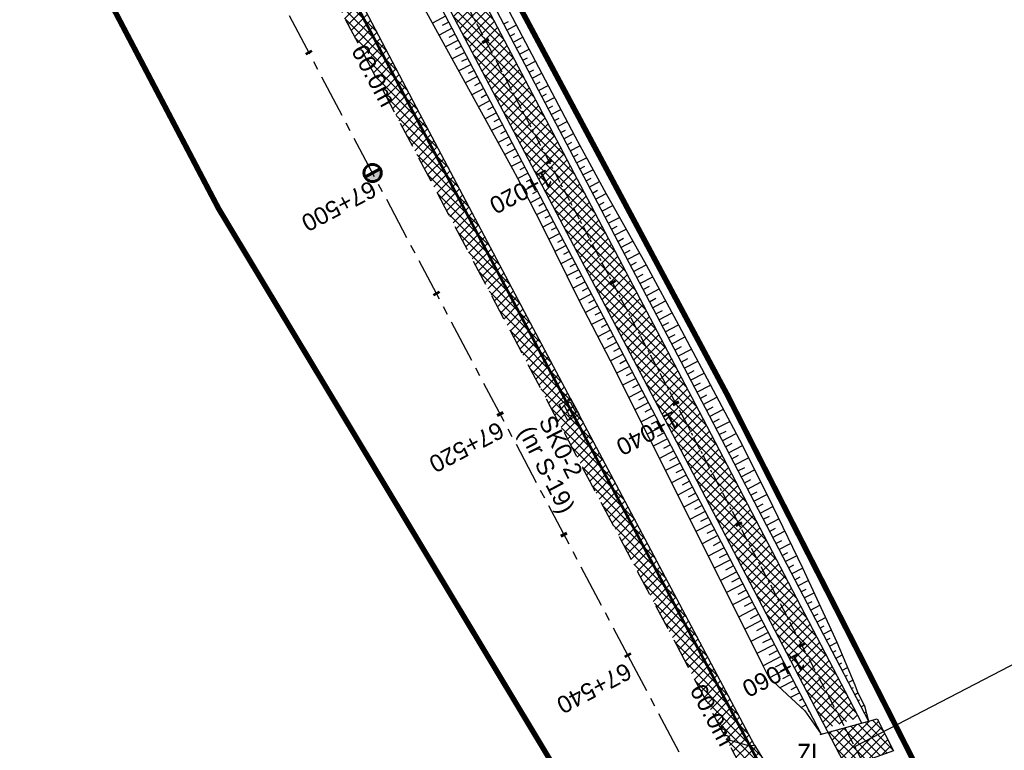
# Model space of a CAD drawing. Header units: metres. Extents: x 7529682 to 7533711, y 5721186 to 5727842.
# Tile 89 of 112: x 7530156 to 7530228, y 5726853 to 5726907. Entities that reach past the tile are written whole.
import ezdxf

# ---------------------------------------------------------------- set-up
doc = ezdxf.new("R2010")
doc.units = ezdxf.units.M
for name, pattern in [('817-dzialki-09-05-04$0$HIDDEN', [0.375, 0.25, -0.125]), ('CENTER', [50.8, 31.75, -6.35, 6.35, -6.35]), ('HIDDEN', [9.525, 6.35, -3.175])]:
    doc.linetypes.add(name, pattern=pattern)
for name, color, linetype in [('C-DROGI-SYTUACJA-ETYKIETY', 7, 'Continuous'), ('D-hatch-pobocza', 131, 'Continuous'), ('D-hatch-zjazdy-BA', 244, 'Continuous'), ('D-hatch-zjazdy-kruszywo', 111, 'Continuous'), ('D-pobocza', 7, 'Continuous'), ('D-skarpa', 7, 'Continuous'), ('D-skarpa-kreskowanie', 7, 'Continuous')]:
    doc.layers.add(name, color=color, linetype=linetype)
doc.layers.add('D-hatch-ciag-pieszo-rowerowy', color=7, linetype='Continuous', lineweight=13, true_color=0xff9f80)
doc.layers.add('D-LR-etap-III', color=7, linetype='817-dzialki-09-05-04$0$HIDDEN', lineweight=50, true_color=0xff1aff)
for name, color, linetype, lineweight in [('D-krawędzie', 7, 'Continuous', 30), ('D-obrzeża', 7, 'Continuous', 30), ('D-oś', 10, 'CENTER', 30), ('D-zjazdy', 7, 'Continuous', 30), ('D-zjazdy-opis', 7, 'Continuous', 30), ('Sieci-T-kanal technologiczny', 4, 'kt kanał technologiczny', 30)]:
    doc.layers.add(name, color=color, linetype=linetype, lineweight=lineweight)
for name, color, linetype, true_color in [('D-opis-KT-dlugosci', 7, 'Continuous', 0xff8000), ('D-opis-KT-studnie', 7, 'Continuous', 0xff8000), ('poprzeczki', 7, 'Continuous', 0x0000c7)]:
    doc.layers.add(name, color=color, linetype=linetype, true_color=true_color)
doc.styles.add('2mm08', font='arial.ttf', dxfattribs={"width": 0.8})
doc.styles.add('ARIAL', font='arial.ttf', dxfattribs={"height": 1})
doc.styles.get("Standard").update_dxf_attribs({"font": 'arial.ttf'})
doc.linetypes.add('kt kanał technologiczny', pattern='A,1,-0.8,["kt",Standard,S=0.5,R=0,X=-0.7,Y=-0.15],-0.3', length=2.1)
pattern_1 = [(45, (0.87658, 0.48407), (-0.33675960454, 0.33675960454), []), (135, (0.87658, 0.48407), (-0.33675960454, -0.33675960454), [])]
pattern_2 = [(45, (0, 0), (-0.33675960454, 0.33675960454), []), (135, (0, 0), (-0.33675960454, -0.33675960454), [])]

# ---------------------------------------------------------------- blocks, each defined once
blk = doc.blocks.new('kilometraz')
at = {"linetype": 'ByBlock', "lineweight": -2}
blk.add_hatch(color=0, dxfattribs=at).paths.add_polyline_path([(0, -0.28125, 0.41421356), (0.28125, 0, 0.41421356), (0, 0.28125)])
at = {"color": 0, "linetype": 'ByBlock', "lineweight": -2}
blk.add_line((0, 0.28125), (0, -0.28125), dxfattribs=at)
blk.add_circle((0, 0), 0.28125, dxfattribs=at)
blk = doc.blocks.new('AeccTickLine')
at = {"color": 0, "linetype": 'ByBlock', "lineweight": -2}
blk.add_line((0, 1), (0, -1), dxfattribs=at)
blk = doc.blocks.new('SKR2')
at = {"layer": 'Sieci-T-kanal technologiczny', "color": 2, "lineweight": 25}
for points in [[(0.028, -0.188), (0.958, -1.153), (0.282, -1.805), (-0.648, -0.84)], [(-0.038, -0.537), (0.607, -1.206), (0.233, -1.567), (-0.412, -0.898)]]:
    blk.add_lwpolyline(points, close=True, dxfattribs=at)
blk.add_lwpolyline([(-0.09, -1.232), (0.285, -0.872)], dxfattribs=at)

msp = doc.modelspace()

# ---------------------------------------------------------------- hatches: boundary and pattern name
at = {"layer": 'D-hatch-ciag-pieszo-rowerowy'}
h = msp.add_hatch(dxfattribs=at)
h.set_pattern_fill('ANSI37', color=256, scale=0.15, style=0)
h.set_pattern_definition(pattern_1)
h.paths.add_polyline_path([(7530123.559, 5727032.047), (7530121.363, 5727030.852), (7530132.878, 5727009.502), (7530158.916, 5726960.858), (7530182.683, 5726916.746), (7530203.558, 5726876.949), (7530215.075, 5726854.837), (7530217.477, 5726855.639), (7530205.774, 5726878.107), (7530184.89, 5726917.92), (7530161.118, 5726962.041), (7530135.081, 5727010.685)])
at = {"layer": 'D-hatch-pobocza'}
h = msp.add_hatch(dxfattribs=at)
h.set_pattern_fill('ANSI37', color=256, scale=0.15, style=0)
h.set_pattern_definition(pattern_2)
h.paths.add_polyline_path([(7530159.28, 5726948.82), (7530146.43, 5726973.35), (7530133.18, 5726997.96), (7530120.77, 5727021.75), (7530102.37, 5727056.4), (7530093.405, 5727074.093), (7530092.054, 5727072.892), (7530098.687, 5727060.362), (7530131.998, 5726997.21), (7530163.822, 5726937.097), (7530204.081, 5726861.013), (7530207.771, 5726854.047), (7530209.4, 5726853.58), (7530209.844, 5726853.622), (7530193.42, 5726884.56), (7530185.31, 5726899.91), (7530173.06, 5726923.22)])
at = {"layer": 'D-hatch-zjazdy-BA'}
h = msp.add_hatch(dxfattribs=at)
h.set_pattern_fill('ANSI37', color=256, scale=0.15, style=0)
h.set_pattern_definition(pattern_1)
h.paths.add_polyline_path([(7530218.819, 5726855.542), (7530215.223, 5726854.554), (7530216.575, 5726851.959), (7530220.029, 5726853.192)])
at = {"layer": 'D-hatch-zjazdy-kruszywo'}
h = msp.add_hatch(dxfattribs=at)
h.set_pattern_fill('ANSI37', color=256, scale=0.15, style=0)
h.set_pattern_definition(pattern_2)
h.paths.add_polyline_path([(7530209.844, 5726853.622), (7530209.4, 5726853.58), (7530207.771, 5726854.047), (7530211.151, 5726847.666), (7530212.464, 5726849.277)])

# ---------------------------------------------------------------- linework, layer by layer
at = {"layer": 'D-krawędzie', "linetype": 'HIDDEN', "ltscale": 0.3}
msp.add_lwpolyline([(7529737.465, 5727743.316), (7529742.213, 5727734.302), (7529762.326, 5727696.274), (7529777.785, 5727667.006), (7529799.322, 5727626.3), (7529822.193, 5727583.156), (7529846.924, 5727536.347), (7529864.752, 5727502.663), (7529900.459, 5727434.965), (7529935.352, 5727369.308), (7529971.476, 5727300.786), (7530006.702, 5727234.141), (7530044.198, 5727163.133), (7530082.89, 5727090.2), (7530098.687, 5727060.362), (7530131.998, 5726997.21), (7530163.822, 5726937.097), (7530204.081, 5726861.013), (7530247.82, 5726778.438)], dxfattribs=at)
at = {"layer": 'D-LR-etap-III', "ltscale": 10, "flags": 128}
msp.add_lwpolyline([(7531750.474, 5723895.103, 0.4, 0.4, 0), (7531750.505, 5723895.13, 0.4, 0.4, 0), (7531682.71, 5724022.92, 0.4, 0.4, 0), (7531619.177, 5724147.204, 0.4, 0.4, 0), (7531592.309, 5724198.489, 0.4, 0.4, 0), (7531553.264, 5724272.919, 0.4, 0.4, 0), (7531504.02, 5724366.79, 0.4, 0.4, 0), (7531482.09, 5724407.62, 0.4, 0.4, 0), (7531412.35, 5724541.183, 0.4, 0.4, 0), (7531388.464, 5724586.93, 0.4, 0.4, 0), (7531345.12, 5724669.94, 0.4, 0.4, 0), (7531127.66, 5725081.67, 0.4, 0.4, 0), (7531059.253, 5725211.041, 0.4, 0.4, 0), (7531008.007, 5725307.954, 0.4, 0.4, 0), (7530964.182, 5725390.836, 0.4, 0.4, 0), (7530914.557, 5725484.684, 0.4, 0.4, 0), (7530865.243, 5725577.494, 0.4, 0.4, 0), (7530840.085, 5725624.059, 0.4, 0.4, 0), (7530802.56, 5725694.925, 0.4, 0.4, 0), (7530755.54, 5725787.51, 0.4, 0.4, 0), (7530708.718, 5725876.303, 0.4, 0.4, 0), (7530695.12, 5725902.09, 0.4, 0.4, 0), (7530642.914, 5726001.078, 0.4, 0.4, 0), (7530634.935, 5726016.147, 0.4, 0.4, 0), (7530610.82, 5726061.93, 0.4, 0.4, 0), (7530610.82, 5726061.93, 0.4, 0.4, 0), (7530607.21, 5726063.51, 0.4, 0.4, 0), (7530597.42, 5726080.68, 0.4, 0.4, 0), (7530591.16, 5726088.44, 0.4, 0.4, 0), (7530581.28, 5726107.21, 0.4, 0.4, 0), (7530571.29, 5726130.56, 0.4, 0.4, 0), (7530549.555, 5726171.527, 0.4, 0.4, 0), (7530531.014, 5726206.474, 0.4, 0.4, 0), (7530516.461, 5726236.017, 0.4, 0.4, 0), (7530500.799, 5726266.141, 0.4, 0.4, 0), (7530491.35, 5726283.94, 0.4, 0.4, 0), (7530482.4, 5726303.41, 0.4, 0.4, 0), (7530482.4, 5726303.41, 0.4, 0.4, 0), (7530450.41, 5726357.28, 0.4, 0.4, 0), (7530397.759, 5726458.5, 0.4, 0.4, 0), (7530334.708, 5726583.665, 0.4, 0.4, 0), (7530303.939, 5726645.168, 0.4, 0.4, 0), (7530300.51, 5726651.778, 0.4, 0.4, 0), (7530289.214, 5726671.967, 0.4, 0.4, 0), (7530281.54, 5726685.57, 0.4, 0.4, 0), (7530261.371, 5726724.163, 0.4, 0.4, 0), (7530254.03, 5726738.21, 0.4, 0.4, 0), (7530197.22, 5726845.06, 0.4, 0.4, 0), (7530194.71, 5726849.15, 0.4, 0.4, 0), (7530195.92, 5726850.75, 0.4, 0.4, 0), (7530170.547, 5726892.961, 0.4, 0.4, 0), (7530143.175, 5726945.066, 0.4, 0.4, 0), (7530105.06, 5727018.32, 0.4, 0.4, 0), (7530100.06, 5727027.16, 0.4, 0.4, 0), (7530062.319, 5727099.625, 0.4, 0.4, 0), (7530015.379, 5727189.42, 0.4, 0.4, 0), (7529983.208, 5727250.207, 0.4, 0.4, 0), (7529953.284, 5727306.747, 0.4, 0.4, 0), (7529900.671, 5727406.159, 0.4, 0.4, 0), (7529890.63, 5727425.131, 0.4, 0.4, 0), (7529875.155, 5727454.426, 0.4, 0.4, 0), (7529857.56, 5727487.787, 0.4, 0.4, 0), (7529835.194, 5727530.193, 0.4, 0.4, 0), (7529811.741, 5727574.662, 0.4, 0.4, 0), (7529792.102, 5727611.923, 0.4, 0.4, 0), (7529768.066, 5727657.47, 0.4, 0.4, 0), (7529755.211, 5727682.131, 0.4, 0.4, 0), (7529753.31, 5727681.13, 0.4, 0.4, 0), (7529739.21, 5727707.77, 0.4, 0.4, 0), (7529735.395, 5727711.252, 0.4, 0.4, 0), (7529725.42, 5727730.2, 0.4, 0.4, 0), (7529723.55, 5727729.88, 0.4, 0.4, 0), (7529695.567, 5727782.932, 0.4, 0.4, 0), (7529717.68, 5727794.024, 0.4, 0.4, 0), (7529736.275, 5727758.647, 0.4, 0.4, 0), (7529736.275, 5727758.647, 0.4, 0.4, 0), (7529744.511, 5727750.406, 0.4, 0.4, 0), (7529744.511, 5727750.406, 0.4, 0.4, 0), (7529750.283, 5727738.55, 0.4, 0.4, 0), (7529777.109, 5727687.569, 0.4, 0.4, 0), (7529796.515, 5727651.33, 0.4, 0.4, 0), (7529814.938, 5727616.793, 0.4, 0.4, 0), (7529839.007, 5727572.304, 0.4, 0.4, 0), (7529860.618, 5727532.509, 0.4, 0.4, 0), (7529882.349, 5727491.504, 0.4, 0.4, 0), (7529904.865, 5727449.096, 0.4, 0.4, 0), (7529920.747, 5727418.885, 0.4, 0.4, 0), (7529946.677, 5727368.547, 0.4, 0.4, 0), (7529972.025, 5727320.573, 0.4, 0.4, 0), (7529987.74, 5727290.153, 0.4, 0.4, 0), (7529996.497, 5727273.662, 0.4, 0.4, 0), (7530017.541, 5727234.203, 0.4, 0.4, 0), (7530033.054, 5727204.864, 0.4, 0.4, 0), (7530051.623, 5727170.223, 0.4, 0.4, 0), (7530069.277, 5727137.016, 0.4, 0.4, 0), (7530089.385, 5727097.534, 0.4, 0.4, 0), (7530109.713, 5727060.747, 0.4, 0.4, 0), (7530136.77, 5727011.64, 0.4, 0.4, 0), (7530162.447, 5726962.744, 0.4, 0.4, 0), (7530187.674, 5726916.992, 0.4, 0.4, 0), (7530207.821, 5726879.335, 0.4, 0.4, 0), (7530230.626, 5726834.519, 0.4, 0.4, 0), (7530262.288, 5726776.618, 0.4, 0.4, 0), (7530277.51, 5726760.213, 0.4, 0.4, 0), (7530286.037, 5726744.107, 0.4, 0.4, 0), (7530288.097, 5726735.884, 0.4, 0.4, 0), (7530290.394, 5726725.047, 0.4, 0.4, 0), (7530296.177, 5726713.583, 0.4, 0.4, 0), (7530302.726, 5726701.182, 0.4, 0.4, 0), (7530325.685, 5726657.466, 0.4, 0.4, 0), (7530343.244, 5726623.649, 0.4, 0.4, 0), (7530360.23, 5726591.747, 0.4, 0.4, 0), (7530383.209, 5726548.059, 0.4, 0.4, 0), (7530406.018, 5726503.606, 0.4, 0.4, 0), (7530427.465, 5726462.62, 0.4, 0.4, 0), (7530447.928, 5726424.388, 0.4, 0.4, 0), (7530471.127, 5726379.921, 0.4, 0.4, 0), (7530490.501, 5726343.033, 0.4, 0.4, 0), (7530509.499, 5726306.733, 0.4, 0.4, 0), (7530529.89, 5726267.244, 0.4, 0.4, 0), (7530543.852, 5726238.99, 0.4, 0.4, 0), (7530554.809, 5726218.944, 0.4, 0.4, 0), (7530559.027, 5726212.223, 0.4, 0.4, 0), (7530563.061, 5726206.41, 0.4, 0.4, 0), (7530566.934, 5726200.464, 0.4, 0.4, 0), (7530569.771, 5726194.902, 0.4, 0.4, 0), (7530571.473, 5726191.282, 0.4, 0.4, 0), (7530572.839, 5726188.025, 0.4, 0.4, 0), (7530575.295, 5726182.035, 0.4, 0.4, 0), (7530579.737, 5726173.306, 0.4, 0.4, 0), (7530583.3, 5726167.41, 0.4, 0.4, 0), (7530593.4, 5726163.33, 0.4, 0.4, 0), (7530598.618, 5726155.264, 0.4, 0.4, 0), (7530608.258, 5726140.497, 0.4, 0.4, 0), (7530603.27, 5726136.83, 0.4, 0.4, 0), (7530606.53, 5726131.84, 0.4, 0.4, 0), (7530604.239, 5726124.217, 0.4, 0.4, 0), (7530605.847, 5726121.63, 0.4, 0.4, 0), (7530608.972, 5726116.164, 0.4, 0.4, 0), (7530618.114, 5726097.791, 0.4, 0.4, 0), (7530651.213, 5726034.96, 0.4, 0.4, 0), (7530670.244, 5725998.611, 0.4, 0.4, 0), (7530698.075, 5725945.953, 0.4, 0.4, 0), (7530716.506, 5725911.305, 0.4, 0.4, 0), (7530735.223, 5725875.667, 0.4, 0.4, 0), (7530752.504, 5725842.155, 0.4, 0.4, 0), (7530778.311, 5725793.501, 0.4, 0.4, 0), (7530797.5, 5725756.382, 0.4, 0.4, 0), (7530812.519, 5725728.289, 0.4, 0.4, 0), (7530820.039, 5725713.16, 0.4, 0.4, 0), (7530822.422, 5725710.194, 0.4, 0.4, 0), (7530833.155, 5725688.801, 0.4, 0.4, 0), (7530849.629, 5725656.159, 0.4, 0.4, 0), (7530867.983, 5725621.964, 0.4, 0.4, 0), (7530872.63, 5725612.888, 0.4, 0.4, 0), (7530880.354, 5725597.595, 0.4, 0.4, 0), (7530883.839, 5725593.389, 0.4, 0.4, 0), (7530891.782, 5725587.763, 0.4, 0.4, 0), (7530895.039, 5725584.281, 0.4, 0.4, 0), (7530897.034, 5725580.941, 0.4, 0.4, 0), (7530900.952, 5725579.946, 0.4, 0.4, 0), (7530904.81, 5725571.977, 0.4, 0.4, 0), (7530903.682, 5725568.566, 0.4, 0.4, 0), (7530908.901, 5725558.845, 0.4, 0.4, 0), (7530910.252, 5725545.672, 0.4, 0.4, 0), (7530912.873, 5725538.646, 0.4, 0.4, 0), (7530945.278, 5725478.464, 0.4, 0.4, 0), (7530959.692, 5725450.246, 0.4, 0.4, 0), (7531002.827, 5725368.192, 0.4, 0.4, 0), (7531044.704, 5725290.314, 0.4, 0.4, 0), (7531064.099, 5725253.213, 0.4, 0.4, 0), (7531083.01, 5725216.678, 0.4, 0.4, 0), (7531113.013, 5725158.466, 0.4, 0.4, 0), (7531137.364, 5725113.071, 0.4, 0.4, 0), (7531150.831, 5725086.712, 0.4, 0.4, 0), (7531159.746, 5725076.641, 0.4, 0.4, 0), (7531166.31, 5725074.58, 0.4, 0.4, 0), (7531172.29, 5725062.58, 0.4, 0.4, 0), (7531170.59, 5725055.606, 0.4, 0.4, 0), (7531173.733, 5725044.081, 0.4, 0.4, 0), (7531215.342, 5724964.86, 0.4, 0.4, 0), (7531238.054, 5724921.685, 0.4, 0.4, 0), (7531262.39, 5724875.283, 0.4, 0.4, 0), (7531295.587, 5724811.266, 0.4, 0.4, 0), (7531348.488, 5724712.363, 0.4, 0.4, 0), (7531363.741, 5724682.684, 0.4, 0.4, 0), (7531366.987, 5724675.865, 0.4, 0.4, 0), (7531382.541, 5724646.111, 0.4, 0.4, 0), (7531401.299, 5724610.875, 0.4, 0.4, 0), (7531428.965, 5724558.862, 0.4, 0.4, 0), (7531449.111, 5724520.398, 0.4, 0.4, 0), (7531477.293, 5724465.831, 0.4, 0.4, 0), (7531500.996, 5724421.113, 0.4, 0.4, 0), (7531512.122, 5724400.549, 0.4, 0.4, 0), (7531513.782, 5724396.757, 0.4, 0.4, 0), (7531526.32, 5724379.39, 0.4, 0.4, 0), (7531566.784, 5724302.736, 0.4, 0.4, 0), (7531612.277, 5724225.61, 0.4, 0.4, 0), (7531620.493, 5724210.548, 0.4, 0.4, 0), (7531631.578, 5724196.258, 0.4, 0.4, 0), (7531653.484, 5724152.434, 0.4, 0.4, 0), (7531661.151, 5724128.494, 0.4, 0.4, 0), (7531673.881, 5724101.186, 0.4, 0.4, 0), (7531684.691, 5724081.184, 0.4, 0.4, 0), (7531699.212, 5724051.17, 0.4, 0.4, 0), (7531704.034, 5724040.584, 0.4, 0.4, 0), (7531704.034, 5724040.584, 0.4, 0.4, 0), (7531703.913, 5724037.17, 0.4, 0.4, 0), (7531736.42, 5723969.232, 0.4, 0.4, 0), (7531738.285, 5723967.699, 0.4, 0.4, 0), (7531742.181, 5723962.346, 0.4, 0.4, 0), (7531744.286, 5723958.616, 0.4, 0.4, 0), (7531755.393, 5723944.193, 0.4, 0.4, 0), (7531758.69, 5723936.76, 0.4, 0.4, 0), (7531780.08, 5723929.25, 0.4, 0.4, 0), (7531792.612, 5723906.338, 0.4, 0.4, 0), (7531792.612, 5723906.338, 0.4, 0.4, 0), (7531756.962, 5723883.055, 0.4, 0.4, 0), (7531750.46, 5723895.13, 0.4, 0.4, 0), (7531750.46, 5723895.13, 0, 0, 0)], format="xyseb", dxfattribs=at)
at = {"layer": 'D-obrzeża'}
for points in [[(7530226.804, 5726832.32), (7530203.558, 5726876.949), (7530182.683, 5726916.746), (7530158.916, 5726960.858), (7530132.878, 5727009.502), (7530118.344, 5727036.45), (7530087.65, 5727092.412), (7530086.699, 5727094.242), (7530065.478, 5727135.027), (7530047.847, 5727168.299), (7530029.507, 5727202.986), (7530013.813, 5727232.534), (7529993.681, 5727270.865)], [(7530217.689, 5726855.232), (7530205.774, 5726878.107), (7530184.89, 5726917.92), (7530161.118, 5726962.041), (7530135.081, 5727010.685), (7530120.54, 5727037.644), (7530099.718, 5727075.608)]]:
    msp.add_lwpolyline(points, dxfattribs=at)
at = {"layer": 'D-oś', "ltscale": 0.1}
msp.add_lwpolyline([(7530244.732, 5726776.79), (7530200.988, 5726859.376), (7530160.728, 5726935.459), (7530128.903, 5726995.575), (7530095.593, 5727058.727), (7530079.798, 5727088.56), (7530041.105, 5727161.496), (7530003.607, 5727232.506), (7529968.381, 5727299.153), (7529932.259, 5727367.671), (7529897.365, 5727433.327), (7529861.657, 5727501.028), (7529843.829, 5727534.712), (7529819.1, 5727581.518), (7529796.228, 5727624.663), (7529774.69, 5727665.371), (7529759.232, 5727694.637), (7529739.12, 5727732.663), (7529700.238, 5727806.043)], dxfattribs=at)
at = {"layer": 'D-oś', "ltscale": 0.03}
msp.add_lwpolyline([(7529994.785, 5727271.452), (7530014.919, 5727233.118), (7530030.611, 5727203.571), (7530048.952, 5727168.884), (7530066.584, 5727135.609), (7530088.792, 5727092.929), (7530119.442, 5727037.047), (7530133.98, 5727010.094), (7530160.017, 5726961.45), (7530183.787, 5726917.333), (7530204.666, 5726877.528), (7530227.909, 5726832.904)], dxfattribs=at)
at = {"layer": 'D-pobocza'}
for points in [[(7529998.605, 5727267.942), (7530016.466, 5727233.935), (7530032.157, 5727204.391), (7530050.498, 5727169.703), (7530068.134, 5727136.422), (7530090.335, 5727093.754), (7530120.98, 5727037.883), (7530135.521, 5727010.922), (7530161.559, 5726962.278), (7530185.332, 5726918.154), (7530206.217, 5726878.339), (7530218.182, 5726855.367)], [(7529995.8, 5727265.757), (7530013.371, 5727232.301), (7530029.065, 5727202.752), (7530047.405, 5727168.065), (7530065.035, 5727134.795), (7530087.248, 5727092.104), (7530117.905, 5727036.211), (7530132.438, 5727009.265), (7530158.475, 5726960.622), (7530182.241, 5726916.511), (7530203.115, 5726876.718), (7530214.73, 5726854.418)], [(7530209.844, 5726853.622), (7530193.42, 5726884.56), (7530185.31, 5726899.91), (7530173.06, 5726923.22), (7530159.28, 5726948.82), (7530146.43, 5726973.35), (7530133.18, 5726997.96), (7530120.77, 5727021.75), (7530102.37, 5727056.4), (7530093.405, 5727074.093)]]:
    msp.add_lwpolyline(points, dxfattribs=at)
at = {"layer": 'D-skarpa', "linetype": 'Continuous'}
for points in [[(7530187.726, 5726915.281), (7530196.661, 5726898.274), (7530197.03, 5726897.576), (7530197.874, 5726896.008), (7530198.969, 5726894.032), (7530199.44, 5726893.194), (7530201.894, 5726888.835), (7530204.266, 5726884.433), (7530207.22, 5726878.868), (7530208.95, 5726875.588), (7530211.166, 5726871.106), (7530213.349, 5726866.605), (7530215.465, 5726862.07), (7530215.875, 5726861.169), (7530217.183, 5726858.032), (7530217.286, 5726857.774), (7530217.415, 5726857.448), (7530217.896, 5726856.489), (7530218.182, 5726855.367)], [(7530185.249, 5726908.335), (7530190.07, 5726899.571), (7530192.089, 5726895.876), (7530192.464, 5726895.181), (7530193.294, 5726893.605), (7530194.315, 5726891.591), (7530196.967, 5726886.251), (7530199.259, 5726881.807), (7530202.092, 5726876.178), (7530203.741, 5726872.876), (7530210.446, 5726859.455), (7530210.89, 5726858.573), (7530213.531, 5726856.129), (7530213.531, 5726856.129), (7530213.531, 5726856.129), (7530214.73, 5726854.418)]]:
    msp.add_lwpolyline(points, dxfattribs=at)
at = {"layer": 'D-skarpa-kreskowanie', "linetype": 'Continuous'}
for p, q in [((7530187.194, 5726907.07, 107.361), (7530186.225, 5726906.561, 106.631)), ((7530187.659, 5726906.184, 107.348), (7530186.707, 5726905.685, 106.631)), ((7530187.426, 5726906.627, 107.355), (7530186.946, 5726906.375, 106.993)), ((7530191.448, 5726906.495, 107.459), (7530191.798, 5726906.679, 107.195)), ((7530191.68, 5726906.052, 107.453), (7530192.381, 5726906.42, 106.925)), ((7530187.891, 5726905.741, 107.342), (7530187.419, 5726905.494, 106.987)), ((7530191.912, 5726905.609, 107.446), (7530192.263, 5726905.794, 107.182)), ((7530192.145, 5726905.167, 107.44), (7530192.847, 5726905.535, 106.911)), ((7530188.123, 5726905.298, 107.335), (7530187.189, 5726904.808, 106.632)), ((7530188.355, 5726904.856, 107.329), (7530187.893, 5726904.613, 106.98)), ((7530192.377, 5726904.724, 107.433), (7530192.728, 5726904.908, 107.169)), ((7530192.609, 5726904.281, 107.427), (7530193.312, 5726904.65, 106.898)), ((7530188.588, 5726904.413, 107.322), (7530187.671, 5726903.932, 106.632)), ((7530188.82, 5726903.97, 107.316), (7530188.366, 5726903.732, 106.974)), ((7530192.841, 5726903.838, 107.42), (7530193.193, 5726904.023, 107.156)), ((7530189.052, 5726903.527, 107.31), (7530188.153, 5726903.056, 106.633)), ((7530193.074, 5726903.396, 107.414), (7530193.777, 5726903.764, 106.885)), ((7530189.517, 5726902.642, 107.297), (7530188.635, 5726902.179, 106.633)), ((7530189.284, 5726903.085, 107.303), (7530188.839, 5726902.851, 106.968)), ((7530193.306, 5726902.953, 107.408), (7530193.658, 5726903.137, 107.143)), ((7530193.538, 5726902.51, 107.401), (7530194.242, 5726902.879, 106.871)), ((7530189.981, 5726901.756, 107.284), (7530189.117, 5726901.303, 106.633)), ((7530189.749, 5726902.199, 107.29), (7530189.313, 5726901.97, 106.962)), ((7530193.77, 5726902.067, 107.395), (7530194.122, 5726902.252, 107.13)), ((7530194.003, 5726901.624, 107.388), (7530194.707, 5726901.994, 106.858)), ((7530190.213, 5726901.313, 107.277), (7530189.786, 5726901.089, 106.956)), ((7530194.235, 5726901.182, 107.382), (7530194.587, 5726901.366, 107.117)), ((7530194.467, 5726900.739, 107.375), (7530195.172, 5726901.109, 106.845)), ((7530190.446, 5726900.871, 107.271), (7530189.599, 5726900.427, 106.634)), ((7530190.678, 5726900.428, 107.265), (7530190.259, 5726900.208, 106.949)), ((7530194.699, 5726900.296, 107.369), (7530195.052, 5726900.481, 107.104)), ((7530190.91, 5726899.985, 107.258), (7530190.081, 5726899.55, 106.634)), ((7530194.932, 5726899.853, 107.363), (7530195.637, 5726900.223, 106.832)), ((7530195.164, 5726899.411, 107.356), (7530195.517, 5726899.596, 107.091)), ((7530191.375, 5726899.1, 107.245), (7530190.561, 5726898.673, 106.633)), ((7530191.143, 5726899.542, 107.252), (7530190.732, 5726899.327, 106.943)), ((7530195.396, 5726898.968, 107.35), (7530196.102, 5726899.338, 106.818)), ((7530191.839, 5726898.214, 107.232), (7530191.04, 5726897.795, 106.631)), ((7530191.607, 5726898.657, 107.239), (7530191.204, 5726898.445, 106.935)), ((7530195.628, 5726898.525, 107.343), (7530195.982, 5726898.71, 107.077)), ((7530195.861, 5726898.082, 107.337), (7530196.567, 5726898.453, 106.805)), ((7530192.072, 5726897.771, 107.226), (7530191.676, 5726897.564, 106.928)), ((7530196.093, 5726897.639, 107.331), (7530196.447, 5726897.825, 107.065)), ((7530196.325, 5726897.197, 107.326), (7530197.034, 5726897.569, 106.792)), ((7530192.304, 5726897.328, 107.22), (7530191.52, 5726896.917, 106.629)), ((7530192.536, 5726896.886, 107.213), (7530192.148, 5726896.682, 106.921)), ((7530196.557, 5726896.754, 107.323), (7530196.914, 5726896.941, 107.055)), ((7530192.768, 5726896.443, 107.207), (7530191.999, 5726896.04, 106.628)), ((7530193.001, 5726896, 107.201), (7530192.619, 5726895.8, 106.914)), ((7530196.79, 5726896.311, 107.321), (7530197.508, 5726896.688, 106.78)), ((7530197.022, 5726895.868, 107.319), (7530197.384, 5726896.058, 107.047)), ((7530193.233, 5726895.557, 107.196), (7530192.475, 5726895.16, 106.625)), ((7530197.254, 5726895.426, 107.319), (7530197.984, 5726895.809, 106.769)), ((7530193.697, 5726894.672, 107.191), (7530192.941, 5726894.275, 106.622)), ((7530193.465, 5726895.114, 107.193), (7530193.087, 5726894.916, 106.908)), ((7530197.487, 5726894.983, 107.322), (7530197.857, 5726895.177, 107.043)), ((7530197.719, 5726894.54, 107.325), (7530198.469, 5726894.934, 106.76)), ((7530193.93, 5726894.229, 107.189), (7530193.552, 5726894.031, 106.904)), ((7530197.951, 5726894.097, 107.328), (7530198.331, 5726894.297, 107.041)), ((7530198.183, 5726893.654, 107.33), (7530198.954, 5726894.059, 106.75)), ((7530194.162, 5726893.786, 107.189), (7530193.404, 5726893.388, 106.618)), ((7530194.394, 5726893.343, 107.192), (7530194.012, 5726893.143, 106.904)), ((7530198.416, 5726893.212, 107.336), (7530198.807, 5726893.417, 107.041)), ((7530198.648, 5726892.769, 107.341), (7530199.444, 5726893.187, 106.742)), ((7530194.626, 5726892.901, 107.195), (7530193.856, 5726892.497, 106.615)), ((7530194.859, 5726892.458, 107.198), (7530194.47, 5726892.254, 106.905)), ((7530198.88, 5726892.326, 107.347), (7530199.285, 5726892.538, 107.042)), ((7530195.091, 5726892.015, 107.2), (7530194.308, 5726891.605, 106.611)), ((7530199.112, 5726891.883, 107.353), (7530199.935, 5726892.315, 106.734)), ((7530199.345, 5726891.44, 107.358), (7530199.762, 5726891.66, 107.044)), ((7530195.555, 5726891.129, 107.212), (7530194.753, 5726890.709, 106.608)), ((7530195.323, 5726891.572, 107.206), (7530194.927, 5726891.364, 106.908)), ((7530199.577, 5726890.998, 107.364), (7530200.426, 5726891.443, 106.725)), ((7530196.02, 5726890.244, 107.223), (7530195.198, 5726889.813, 106.604)), ((7530195.788, 5726890.687, 107.217), (7530195.382, 5726890.474, 106.912)), ((7530199.809, 5726890.555, 107.37), (7530200.24, 5726890.781, 107.045)), ((7530200.041, 5726890.112, 107.375), (7530200.916, 5726890.571, 106.717)), ((7530196.252, 5726889.801, 107.229), (7530195.836, 5726889.583, 106.916)), ((7530200.274, 5726889.669, 107.381), (7530200.718, 5726889.902, 107.047)), ((7530200.506, 5726889.227, 107.387), (7530201.407, 5726889.699, 106.708)), ((7530196.484, 5726889.358, 107.234), (7530195.643, 5726888.917, 106.601)), ((7530196.717, 5726888.916, 107.24), (7530196.291, 5726888.692, 106.919)), ((7530200.738, 5726888.784, 107.392), (7530201.195, 5726889.024, 107.048)), ((7530200.97, 5726888.341, 107.398), (7530201.898, 5726888.827, 106.7)), ((7530196.949, 5726888.473, 107.246), (7530196.088, 5726888.021, 106.597)), ((7530201.203, 5726887.898, 107.404), (7530201.669, 5726888.143, 107.053)), ((7530197.414, 5726887.587, 107.257), (7530196.532, 5726887.125, 106.594)), ((7530197.181, 5726888.03, 107.251), (7530196.746, 5726887.802, 106.923)), ((7530201.435, 5726887.455, 107.409), (7530202.372, 5726887.947, 106.704)), ((7530197.878, 5726886.702, 107.268), (7530196.978, 5726886.229, 106.59)), ((7530197.646, 5726887.144, 107.262), (7530197.2, 5726886.911, 106.927)), ((7530201.667, 5726887.013, 107.415), (7530202.138, 5726887.26, 107.06)), ((7530201.899, 5726886.57, 107.421), (7530202.846, 5726887.067, 106.708)), ((7530198.11, 5726886.259, 107.274), (7530197.659, 5726886.022, 106.934)), ((7530202.132, 5726886.127, 107.426), (7530202.608, 5726886.377, 107.068)), ((7530202.364, 5726885.684, 107.432), (7530203.321, 5726886.186, 106.711)), ((7530198.343, 5726885.816, 107.279), (7530197.436, 5726885.341, 106.597)), ((7530198.575, 5726885.373, 107.285), (7530198.12, 5726885.135, 106.943)), ((7530202.596, 5726885.242, 107.437), (7530203.077, 5726885.494, 107.075)), ((7530202.828, 5726884.799, 107.443), (7530203.795, 5726885.306, 106.715)), ((7530198.807, 5726884.931, 107.291), (7530197.894, 5726884.452, 106.604)), ((7530199.039, 5726884.488, 107.296), (7530198.581, 5726884.248, 106.952)), ((7530203.061, 5726884.356, 107.449), (7530203.547, 5726884.611, 107.083)), ((7530199.272, 5726884.045, 107.302), (7530198.353, 5726883.563, 106.61)), ((7530203.293, 5726883.913, 107.454), (7530204.27, 5726884.425, 106.719)), ((7530203.525, 5726883.47, 107.46), (7530204.015, 5726883.727, 107.092)), ((7530199.736, 5726883.159, 107.313), (7530198.811, 5726882.674, 106.617)), ((7530199.504, 5726883.602, 107.308), (7530199.043, 5726883.36, 106.961)), ((7530203.758, 5726883.028, 107.466), (7530204.738, 5726883.542, 106.727)), ((7530200.201, 5726882.274, 107.325), (7530199.269, 5726881.785, 106.623)), ((7530199.968, 5726882.717, 107.319), (7530199.504, 5726882.473, 106.97)), ((7530203.99, 5726882.585, 107.471), (7530204.481, 5726882.843, 107.101)), ((7530204.222, 5726882.142, 107.477), (7530205.207, 5726882.659, 106.735)), ((7530200.433, 5726881.831, 107.33), (7530199.964, 5726881.585, 106.977)), ((7530204.454, 5726881.699, 107.483), (7530204.948, 5726881.958, 107.111)), ((7530204.687, 5726881.257, 107.488), (7530205.676, 5726881.776, 106.743)), ((7530200.665, 5726881.388, 107.336), (7530199.719, 5726880.892, 106.624)), ((7530200.897, 5726880.946, 107.341), (7530200.421, 5726880.695, 106.983)), ((7530204.919, 5726880.814, 107.494), (7530205.415, 5726881.074, 107.121)), ((7530205.151, 5726880.371, 107.5), (7530206.145, 5726880.892, 106.751)), ((7530201.13, 5726880.503, 107.347), (7530200.169, 5726879.999, 106.624)), ((7530205.383, 5726879.928, 107.505), (7530205.881, 5726880.189, 107.13)), ((7530201.594, 5726879.617, 107.358), (7530200.618, 5726879.105, 106.624)), ((7530201.362, 5726880.06, 107.353), (7530200.878, 5726879.806, 106.988)), ((7530205.616, 5726879.485, 107.511), (7530206.614, 5726880.009, 106.759)), ((7530202.059, 5726878.732, 107.37), (7530201.068, 5726878.212, 106.624)), ((7530201.826, 5726879.174, 107.364), (7530201.335, 5726878.917, 106.994)), ((7530205.848, 5726879.043, 107.516), (7530206.348, 5726879.305, 107.14)), ((7530206.08, 5726878.6, 107.522), (7530207.083, 5726879.126, 106.767)), ((7530202.291, 5726878.289, 107.375), (7530201.792, 5726878.027, 107)), ((7530206.312, 5726878.157, 107.528), (7530206.815, 5726878.419, 107.15)), ((7530206.543, 5726877.713, 107.533), (7530207.552, 5726878.239, 106.775)), ((7530202.523, 5726877.846, 107.381), (7530201.518, 5726877.319, 106.624)), ((7530202.756, 5726877.403, 107.387), (7530202.249, 5726877.138, 107.005)), ((7530206.774, 5726877.27, 107.539), (7530207.279, 5726877.533, 107.159)), ((7530207.005, 5726876.826, 107.545), (7530208.018, 5726877.354, 106.783)), ((7530202.988, 5726876.96, 107.392), (7530201.967, 5726876.425, 106.624)), ((7530203.219, 5726876.517, 107.398), (7530202.705, 5726876.249, 107.011)), ((7530207.236, 5726876.383, 107.55), (7530207.744, 5726876.647, 107.169)), ((7530203.45, 5726876.074, 107.404), (7530202.414, 5726875.534, 106.624)), ((7530207.467, 5726875.94, 107.556), (7530208.485, 5726876.47, 106.791)), ((7530203.912, 5726875.187, 107.415), (7530202.861, 5726874.639, 106.624)), ((7530203.681, 5726875.63, 107.409), (7530203.159, 5726875.359, 107.017)), ((7530207.698, 5726875.496, 107.562), (7530208.208, 5726875.762, 107.178)), ((7530207.929, 5726875.053, 107.567), (7530208.951, 5726875.585, 106.799)), ((7530204.143, 5726874.744, 107.421), (7530203.614, 5726874.468, 107.022)), ((7530208.16, 5726874.609, 107.573), (7530208.666, 5726874.873, 107.192)), ((7530208.391, 5726874.166, 107.579), (7530209.395, 5726874.689, 106.824)), ((7530204.374, 5726874.3, 107.426), (7530203.308, 5726873.744, 106.624)), ((7530204.605, 5726873.857, 107.432), (7530204.068, 5726873.577, 107.028)), ((7530208.622, 5726873.722, 107.584), (7530209.119, 5726873.981, 107.21)), ((7530208.853, 5726873.279, 107.59), (7530209.838, 5726873.792, 106.849)), ((7530204.836, 5726873.413, 107.438), (7530203.754, 5726872.85, 106.624)), ((7530205.067, 5726872.97, 107.443), (7530204.523, 5726872.686, 107.034)), ((7530209.084, 5726872.835, 107.595), (7530209.572, 5726873.09, 107.229)), ((7530209.315, 5726872.392, 107.601), (7530210.281, 5726872.895, 106.874)), ((7530205.298, 5726872.526, 107.449), (7530204.201, 5726871.955, 106.624)), ((7530209.546, 5726871.948, 107.607), (7530210.024, 5726872.198, 107.247)), ((7530205.76, 5726871.639, 107.46), (7530204.648, 5726871.06, 106.624)), ((7530205.529, 5726872.083, 107.454), (7530204.977, 5726871.795, 107.039)), ((7530209.776, 5726871.505, 107.612), (7530210.725, 5726871.999, 106.9)), ((7530206.222, 5726870.752, 107.471), (7530205.095, 5726870.166, 106.624)), ((7530205.991, 5726871.196, 107.466), (7530205.432, 5726870.904, 107.045)), ((7530210.007, 5726871.062, 107.618), (7530210.477, 5726871.306, 107.265)), ((7530210.238, 5726870.618, 107.624), (7530211.168, 5726871.102, 106.925)), ((7530206.453, 5726870.309, 107.477), (7530205.886, 5726870.014, 107.051)), ((7530210.469, 5726870.175, 107.629), (7530210.928, 5726870.413, 107.285)), ((7530210.7, 5726869.731, 107.635), (7530211.605, 5726870.202, 106.955)), ((7530206.684, 5726869.866, 107.483), (7530205.542, 5726869.271, 106.624)), ((7530206.915, 5726869.422, 107.488), (7530206.34, 5726869.123, 107.056)), ((7530210.931, 5726869.288, 107.641), (7530211.377, 5726869.52, 107.306)), ((7530211.162, 5726868.844, 107.646), (7530212.041, 5726869.302, 106.986)), ((7530207.146, 5726868.979, 107.494), (7530205.989, 5726868.376, 106.624)), ((7530211.393, 5726868.401, 107.652), (7530211.826, 5726868.626, 107.326)), ((7530207.608, 5726868.092, 107.505), (7530206.436, 5726867.482, 106.625)), ((7530207.377, 5726868.535, 107.5), (7530206.795, 5726868.232, 107.062)), ((7530211.624, 5726867.957, 107.658), (7530212.478, 5726868.402, 107.016)), ((7530208.07, 5726867.205, 107.517), (7530206.883, 5726866.587, 106.625)), ((7530207.839, 5726867.648, 107.511), (7530207.249, 5726867.341, 107.068)), ((7530211.855, 5726867.514, 107.663), (7530212.276, 5726867.733, 107.347)), ((7530212.086, 5726867.07, 107.669), (7530212.914, 5726867.502, 107.046)), ((7530208.301, 5726866.761, 107.522), (7530207.704, 5726866.45, 107.073)), ((7530212.317, 5726866.627, 107.674), (7530212.725, 5726866.839, 107.368)), ((7530212.548, 5726866.184, 107.68), (7530213.351, 5726866.602, 107.077)), ((7530208.532, 5726866.318, 107.528), (7530207.33, 5726865.692, 106.625)), ((7530208.763, 5726865.874, 107.533), (7530208.158, 5726865.56, 107.079)), ((7530212.779, 5726865.74, 107.686), (7530213.171, 5726865.944, 107.391)), ((7530213.01, 5726865.297, 107.691), (7530213.774, 5726865.694, 107.117)), ((7530208.994, 5726865.431, 107.539), (7530207.777, 5726864.797, 106.625)), ((7530209.225, 5726864.988, 107.545), (7530208.613, 5726864.669, 107.085)), ((7530213.241, 5726864.853, 107.697), (7530213.613, 5726865.047, 107.417)), ((7530209.456, 5726864.544, 107.55), (7530208.224, 5726863.903, 106.625)), ((7530213.472, 5726864.41, 107.703), (7530214.197, 5726864.787, 107.158)), ((7530209.918, 5726863.657, 107.562), (7530208.671, 5726863.008, 106.625)), ((7530209.687, 5726864.101, 107.556), (7530209.067, 5726863.778, 107.09)), ((7530213.703, 5726863.966, 107.708), (7530214.056, 5726864.15, 107.443)), ((7530213.934, 5726863.523, 107.714), (7530214.62, 5726863.88, 107.198)), ((7530210.149, 5726863.214, 107.567), (7530209.522, 5726862.887, 107.096)), ((7530214.165, 5726863.079, 107.72), (7530214.499, 5726863.253, 107.469)), ((7530214.396, 5726862.636, 107.725), (7530215.044, 5726862.973, 107.238)), ((7530210.38, 5726862.77, 107.573), (7530209.118, 5726862.113, 106.625)), ((7530210.611, 5726862.327, 107.579), (7530209.976, 5726861.996, 107.102)), ((7530214.627, 5726862.192, 107.731), (7530214.941, 5726862.356, 107.495)), ((7530214.858, 5726861.749, 107.737), (7530215.467, 5726862.066, 107.279)), ((7530210.842, 5726861.883, 107.584), (7530209.565, 5726861.219, 106.625)), ((7530211.073, 5726861.44, 107.59), (7530210.431, 5726861.106, 107.107)), ((7530215.089, 5726861.306, 107.742), (7530215.382, 5726861.458, 107.522)), ((7530211.304, 5726860.997, 107.596), (7530210.012, 5726860.324, 106.625)), ((7530215.32, 5726860.862, 107.748), (7530215.882, 5726861.155, 107.326)), ((7530211.765, 5726860.11, 107.607), (7530210.459, 5726859.429, 106.625)), ((7530211.535, 5726860.553, 107.601), (7530210.885, 5726860.215, 107.113)), ((7530215.551, 5726860.419, 107.751), (7530215.813, 5726860.555, 107.554)), ((7530215.782, 5726859.975, 107.753), (7530216.268, 5726860.228, 107.388)), ((7530212.227, 5726859.223, 107.618), (7530210.922, 5726858.543, 106.637)), ((7530211.996, 5726859.666, 107.613), (7530211.34, 5726859.324, 107.119)), ((7530216.013, 5726859.532, 107.756), (7530216.237, 5726859.648, 107.588)), ((7530216.244, 5726859.088, 107.759), (7530216.654, 5726859.302, 107.451)), ((7530212.458, 5726858.779, 107.621), (7530211.885, 5726858.481, 107.19)), ((7530216.475, 5726858.645, 107.762), (7530216.661, 5726858.742, 107.622)), ((7530212.689, 5726858.336, 107.624), (7530211.702, 5726857.821, 106.881)), ((7530212.92, 5726857.892, 107.626), (7530212.506, 5726857.677, 107.315)), ((7530216.706, 5726858.201, 107.765), (7530217.04, 5726858.376, 107.513)), ((7530216.937, 5726857.758, 107.767), (7530217.084, 5726857.835, 107.656)), ((7530213.151, 5726857.449, 107.629), (7530212.481, 5726857.1, 107.126)), ((7530213.382, 5726857.005, 107.632), (7530213.127, 5726856.872, 107.44)), ((7530217.168, 5726857.314, 107.766), (7530217.417, 5726857.444, 107.579)), ((7530213.613, 5726856.562, 107.635), (7530213.261, 5726856.378, 107.37)), ((7530217.399, 5726856.871, 107.766), (7530217.52, 5726856.934, 107.675)), ((7530217.63, 5726856.428, 107.765), (7530217.865, 5726856.55, 107.588)), ((7530213.844, 5726856.119, 107.637), (7530213.757, 5726856.073, 107.571)), ((7530214.075, 5726855.675, 107.636), (7530214.04, 5726855.657, 107.611)), ((7530217.861, 5726855.984, 107.765), (7530217.975, 5726856.044, 107.679))]:
    msp.add_line(p, q, dxfattribs=at)
at = {"layer": 'D-zjazdy', "lineweight": 25}
msp.add_lwpolyline([(7530214.653, 5726854.397), (7530218.819, 5726855.542), (7530220.029, 5726853.192), (7530215.948, 5726851.735)], dxfattribs=at)
at = {"layer": 'D-zjazdy', "linetype": 'ByBlock', "lineweight": 25}
msp.add_lwpolyline([(7530207.76, 5726854.05), (7530209.4, 5726853.58), (7530209.844, 5726853.622), (7530212.464, 5726849.277), (7530211.151, 5726847.666)], dxfattribs=at)
at = {"layer": 'D-zjazdy-opis', "linetype": 'Continuous', "lineweight": 30}
msp.add_line((7530217.179, 5726853.505), (7530244.711, 5726867.846), dxfattribs=at)
at = {"layer": 'Sieci-T-kanal technologiczny', "ltscale": 2}
msp.add_lwpolyline([(7529714.526, 5727788.668, 0.2, 0.2, 0), (7529737.672, 5727745.298, 0.2, 0.2, 0), (7529754.831, 5727712.672, 0.2, 0.2, 0), (7529782.503, 5727660.563, 0.2, 0.2, 0), (7529809.965, 5727608.344, 0.2, 0.2, 0), (7529837.576, 5727556.203, 0.2, 0.2, 0), (7529865.088, 5727504.01, 0.2, 0.2, 0), (7529892.753, 5727451.897, 0.2, 0.2, 0), (7529920.539, 5727399.848, 0.2, 0.2, 0), (7529948.07, 5727347.665, 0.2, 0.2, 0), (7529975.572, 5727295.466, 0.2, 0.2, 0), (7530003.422, 5727243.451, 0.2, 0.2, 0), (7530030.946, 5727191.264, 0.2, 0.2, 0), (7530058.393, 5727139.037, 0.2, 0.2, 0), (7530085.992, 5727086.89, 0.2, 0.2, 0), (7530113.41, 5727034.669, 0.2, 0.2, 0), (7530141.049, 5726982.521, 0.2, 0.2, 0), (7530168.74, 5726930.422, 0.2, 0.2, 0), (7530196.318, 5726878.263, 0.2, 0.2, 0), (7530224.092, 5726826.208, 0.2, 0.2, 0)], format="xyseb", dxfattribs=at)

# ---------------------------------------------------------------- block references
at = {"layer": 'C-DROGI-SYTUACJA-ETYKIETY', "color": 7, "linetype": 'Continuous', "lineweight": 60, "xscale": 0.2499999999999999, "yscale": 0.2499999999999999, "zscale": 0.2499999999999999, "rotation": 297.8853900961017}
for p in [(7530177.159, 5726904.408), (7530186.513, 5726886.731), (7530191.19, 5726877.892), (7530195.867, 5726869.053), (7530200.544, 5726860.214)]:
    msp.add_blockref('AeccTickLine', p, dxfattribs=at)
at = {"layer": 'C-DROGI-SYTUACJA-ETYKIETY', "color": 10, "linetype": 'Continuous', "lineweight": 60, "xscale": 2.249999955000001, "yscale": 2.249999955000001, "zscale": 2.249999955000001, "rotation": 297.8853900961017}
msp.add_blockref('kilometraz', (7530181.836, 5726895.569), dxfattribs=at)
at = {"layer": 'poprzeczki', "color": 7, "linetype": 'Continuous', "lineweight": 60, "xscale": 0.25, "yscale": 0.25, "zscale": 0.25}
for p, rotation in [((7530190.126, 5726905.247), 297.6791981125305), ((7530194.771, 5726896.391), 297.6791981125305), ((7530199.417, 5726887.536), 297.6791981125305), ((7530204.062, 5726878.68), 297.6791981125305), ((7530208.685, 5726869.813), 297.5128242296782), ((7530213.304, 5726860.944), 297.5128242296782)]:
    msp.add_blockref('AeccTickLine', p, dxfattribs=dict(at, rotation=rotation))
at = {"layer": 'Sieci-T-kanal technologiczny', "rotation": 164.1354822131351}
msp.add_blockref('SKR2', (7530196.124, 5726877.225), dxfattribs=at)

# ---------------------------------------------------------------- texts
at = {"layer": 'C-DROGI-SYTUACJA-ETYKIETY', "color": 7}
for s, rotation, p in [('1+020', 207.6792, (7530194.614, 5726895.885)), ('67+500', 207.88539, (7530181.68, 5726895.063)), ('1+040', 207.6792, (7530203.904, 5726878.174)), ('67+520', 207.88539, (7530191.034, 5726877.385)), ('1+060', 207.51282, (7530213.145, 5726860.438)), ('67+540', 207.88539, (7530200.388, 5726859.707))]:
    msp.add_text(s, height=1.25, rotation=rotation, dxfattribs=at).set_placement(p)
at = {"layer": 'D-opis-KT-dlugosci', "style": 'ARIAL'}
for p in [(7530180.23, 5726904.556, 101.212), (7530205.041, 5726857.673, 101.212)]:
    msp.add_text('60.0m', height=1.25, rotation=298.33464, dxfattribs=at).set_placement(p)
at = {"layer": 'D-opis-KT-studnie', "insert": (7530195.09, 5726877.942, 10.12), "char_height": 1.25, "attachment_point": 1, "rotation": 297, "line_spacing_factor": 0.8, "style": 'ARIAL'}
msp.add_mtext_dynamic_manual_height_columns('SK0-2\\P(nr S-19)', width=11.25549, gutter_width=6, heights=[0], dxfattribs=at)
at = {"layer": 'D-zjazdy-opis', "style": '2mm08', "width": 0.8}
msp.add_text('ZI', height=1.5, dxfattribs=at).set_placement((7530212.947, 5726852.219))

doc.saveas('drawing.dxf')
